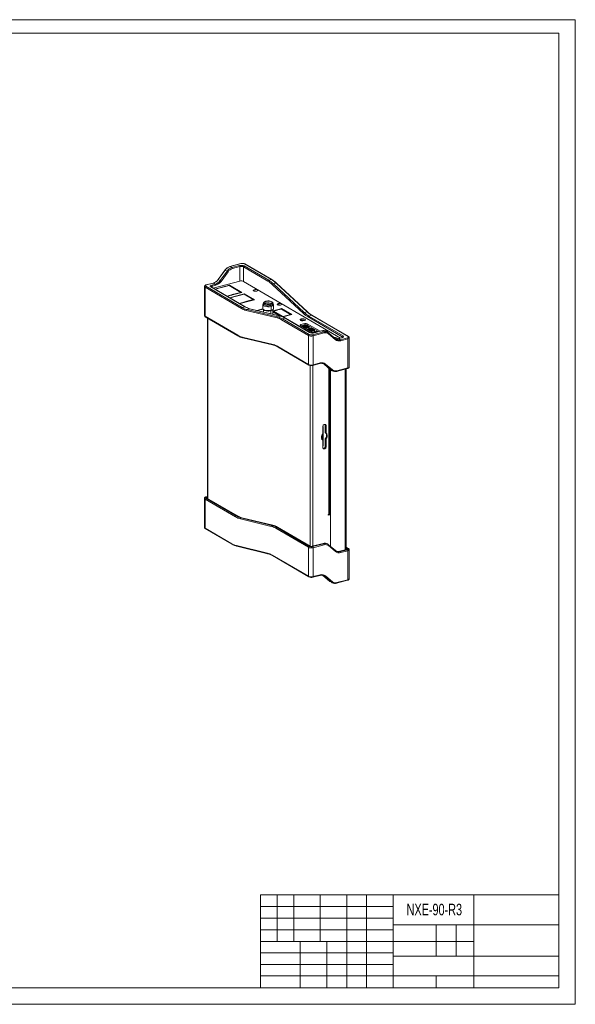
# Model space of a CAD drawing. Header units: millimetres. Extents: x 0 to 841, y 0 to 594.
# Tile 20 of 20: x 506 to 841, y 0 to 594. Entities that reach past the tile are written whole.
import ezdxf

# ---------------------------------------------------------------- set-up
doc = ezdxf.new("R2010")
doc.units = ezdxf.units.MM
for name, color, linetype, lineweight in [('BX三合', 7, 'Continuous', 18), ('BX三合一6', 7, 'Continuous', 18), ('BX三合一涓€閽Ｉ噾-', 7, 'Continuous', 18), ('BX三合一钣\ue5d9馘__', 7, 'Continuous', 18), ('COMPONENT4_ANT_7', 7, 'Continuous', 18), ('COMPOUND-38.STEP', 7, 'Continuous', 18), ('Default', 7, 'Continuous', 18), ('图框', 7, 'Continuous', 18)]:
    doc.layers.add(name, color=color, linetype=linetype, lineweight=lineweight)
doc.styles.add('SEACAD_Arial', font='txt', dxfattribs={"width": 0.7})

# ---------------------------------------------------------------- blocks, each defined once
blk = doc.blocks.new('SE5')
at = {"layer": 'BX三合', "color": 7, "linetype": 'Continuous'}
for p, q in [((623.32, 431.53), (632.2, 433.86)), ((632.2, 433.86), (639.72, 429.47)), ((632.2, 433.51), (632.2, 433.86)), ((632.06, 433.59), (623.59, 431.37)), ((630.56, 427.3), (633.41, 428.05)), ((633.69, 427.89), (630.83, 427.14)), ((639.02, 429.52), (632.06, 433.59)), ((632.28, 426.3), (641.16, 428.63)), ((641.03, 428.35), (632.56, 426.13)), ((633.41, 428.05), (633.69, 427.89)), ((633.41, 427.82), (633.41, 428.05)), ((633.83, 428.16), (639.02, 429.52)), ((633.83, 428.16), (634.11, 428)), ((639.72, 429.47), (634.11, 428)), ((639.02, 429.29), (639.02, 429.52)), ((646.59, 425.1), (641.03, 428.35)), ((641.16, 428.63), (647.29, 425.05)), ((641.16, 428.27), (641.16, 428.63)), ((647.19, 431.1), (647.19, 430.29)), ((638.13, 422.88), (640.99, 423.63)), ((641.27, 423.47), (638.41, 422.72)), ((640.99, 423.63), (641.27, 423.47)), ((640.99, 423.4), (640.99, 423.63)), ((641.4, 423.74), (646.59, 425.1)), ((641.4, 423.74), (641.68, 423.58)), ((647.29, 425.05), (641.68, 423.58)), ((646.59, 424.87), (646.59, 425.1)), ((661.6, 422.69), (661.6, 421.88)), ((648.75, 418.6), (652.39, 419.55)), ((652.52, 419.35), (649.22, 418.49)), ((658.34, 418.59), (658.7, 418.38)), ((664.13, 414.86), (658.34, 418.24)), ((660.78, 418.93), (658.7, 418.38)), ((658.7, 418.03), (658.7, 418.38)), ((658.98, 418.22), (661.06, 418.77)), ((658.98, 418.22), (664.55, 414.97)), ((658.98, 417.87), (658.98, 418.22)), ((660.78, 418.69), (660.78, 418.93)), ((660.78, 418.93), (661.06, 418.77)), ((663.69, 419.69), (661.2, 419.04)), ((661.47, 418.88), (661.2, 419.04)), ((661.47, 418.88), (663.55, 419.42)), ((663.55, 419.42), (669.12, 416.17)), ((669.81, 416.12), (663.69, 419.69)), ((663.69, 419.34), (663.69, 419.69)), ((669.81, 416.12), (664.46, 414.71)), ((669.12, 416.17), (664.55, 414.97)), ((669.12, 415.93), (669.12, 416.17)), ((619.04, 413.98), (619.04, 305.17)), ((619.24, 413.86), (619.24, 305.06)), ((664.55, 414.73), (664.55, 414.97)), ((677.81, 410.69), (675.32, 410.04)), ((675.32, 410.04), (675.32, 409.34)), ((675.44, 409.26), (677.81, 409.88)), ((675.55, 413.49), (675.55, 412.68)), ((677.81, 409.88), (677.81, 410.69)), ((686.93, 406.07), (679.2, 410.59)), ((679.2, 410.59), (679.2, 409.78)), ((675.04, 409.5), (682.71, 405.02)), ((679.2, 409.78), (685.98, 405.82)), ((680.85, 276.45), (680.85, 385.43)), ((682.49, 276.4), (682.49, 385.45)), ((692.24, 295.56), (692.24, 383.72)), ((692.72, 295.91), (692.72, 383.31)), ((688.5, 348.6), (688.5, 344.05)), ((689.75, 349.84), (689.33, 349.73)), ((690.09, 344.88), (690.09, 349.43)), ((690.58, 349.14), (690.09, 349.43)), ((690.58, 344.6), (690.09, 344.88)), ((690.58, 344.6), (690.58, 349.14)), ((687.88, 342.45), (687.88, 341.53)), ((688.5, 340.26), (688.5, 335.71)), ((690.09, 341.09), (690.58, 340.8)), ((690.09, 336.54), (690.09, 341.09)), ((690.58, 336.26), (690.58, 340.8)), ((690.71, 342.69), (690.71, 343.61)), ((690.71, 343.61), (691.2, 343.32)), ((690.71, 342.69), (691.2, 342.4)), ((691.2, 342.4), (691.2, 343.32)), ((688.84, 335.3), (689.26, 335.41)), ((688.84, 335.3), (689.33, 335.01)), ((689.75, 335.12), (689.26, 335.41)), ((689.33, 335.01), (689.75, 335.12)), ((690.09, 336.54), (690.58, 336.26)), ((692.24, 295.56), (691.87, 295.47)), ((691.87, 295.47), (691.87, 295.06)), ((691.87, 295.06), (693.13, 295.39)), ((692.64, 295.68), (692.4, 295.61)), ((692.64, 295.68), (693.13, 295.39)), ((693.13, 276.35), (693.13, 295.39))]:
    blk.add_line(p, q, dxfattribs=at)
for centre, major_axis, ratio, start_param, end_param in [((647.91, 430.68), (1.3, 0), 0.391422, 2.161363, 5.302956), ((647.91, 429.87), (1.3, 0), 0.391422, 2.161363, 2.221423), ((647.91, 430.68), (-1.3, 0), 0.391422, 2.161363, 5.302956), ((647.91, 429.87), (-1.3, 0), 0.391422, 4.061763, 5.302956), ((662.33, 422.27), (1.3, 0), 0.391422, 2.161363, 5.302956), ((662.33, 421.46), (1.3, 0), 0.391422, 2.161363, 2.221423), ((662.33, 422.27), (-1.3, 0), 0.391422, 2.161363, 5.302956), ((662.33, 421.46), (-1.3, 0), 0.391422, 4.061763, 5.302956), ((676.44, 412.97), (1.6, 0), 0.391422, 2.161363, 5.302956), ((675.88, 409.71), (1, 0), 0.391422, 2.161363, 3.73216), ((676.44, 412.16), (1.6, 0), 0.391422, 2.161363, 2.438592), ((676.44, 412.97), (-1.6, 0), 0.391422, 2.161363, 5.302956), ((676.44, 412.16), (-1.6, 0), 0.391422, 3.844593, 5.302956), ((678.37, 410.37), (-1, 0), 0.391422, 3.73216, 5.302956), ((678.37, 409.56), (1, 0), 0.391422, 0.590567, 2.161363), ((690.23, 405.97), (-1.3, 0), 0.391422, 2.387115, 5.302956), ((695.67, 401.74), (-1.6, 0), 0.391422, 2.711291, 4.968548), ((689.33, 348.81), (-0.504, -0.864), 0.764351, 3.793927, 5.364723), ((689.75, 348.92), (-0.504, -0.864), 0.764351, 2.223131, 3.793927), ((689.26, 349.21), (-0.504, -0.864), 0.764351, 2.223131, 2.761312), ((689.05, 343.17), (1.01, 1.73), 0.764351, 5.364723, 6.260388), ((689.54, 342.89), (1.01, 1.73), 0.764351, 5.364723, 6.260388), ((689.54, 342.89), (1.01, 1.73), 0.764351, 1.327466, 2.223131), ((689.54, 341.97), (-1.01, -1.73), 0.764351, 5.364723, 6.260388), ((689.05, 342.25), (-1.01, -1.73), 0.764351, 1.327466, 2.223131), ((689.54, 341.97), (-1.01, -1.73), 0.764351, 1.327466, 2.223131), ((689.33, 335.93), (0.504, 0.864), 0.764351, 2.223131, 3.793927), ((688.84, 336.22), (0.504, 0.864), 0.764351, 3.521873, 3.793927), ((689.26, 336.33), (-0.504, -0.864), 0.764351, 0.652334, 2.223131), ((689.75, 336.04), (0.504, 0.864), 0.764351, 3.793927, 5.364723), ((691.64, 295.91), (-1.08, 0), 0.391422, 2.161363, 3.141593)]:
    blk.add_ellipse(centre, major_axis=major_axis, ratio=ratio, start_param=start_param, end_param=end_param, dxfattribs=at)
at = {"layer": 'BX三合一6', "color": 7, "linetype": 'Continuous'}
for p, q in [((676.89, 409.26), (675.96, 409.01)), ((676.6, 409.43), (676.89, 409.26)), ((677.29, 408.79), (677.29, 408.45)), ((677.46, 408.25), (677.29, 408.45)), ((677.33, 409.09), (677.33, 408.99)), ((677.86, 407.91), (678.79, 408.15)), ((677.86, 407.88), (677.86, 407.91)), ((678.79, 408.15), (679.08, 407.98)), ((678.79, 408.15), (678.79, 408.13)), ((680.37, 408.7), (678.8, 409.62)), ((680.12, 407.37), (679.19, 407.13)), ((679.33, 408.93), (679.39, 409.11)), ((679.33, 408.84), (679.39, 408.63)), ((679.83, 407.54), (680.12, 407.37)), ((680.37, 407.69), (680.37, 408.7)), ((680.52, 406.91), (680.52, 406.57)), ((680.69, 406.37), (680.52, 406.57)), ((680.56, 407.2), (680.56, 407.11)), ((681.09, 406.02), (682.02, 406.27)), ((681.09, 406), (681.09, 406.02)), ((682.02, 406.27), (682.31, 406.1)), ((682.02, 406.27), (682.02, 406.24)), ((683.6, 406.82), (682.03, 407.74)), ((683.35, 405.49), (682.42, 405.24)), ((682.56, 407.05), (682.62, 407.23)), ((682.56, 406.95), (682.62, 406.74)), ((683.06, 405.66), (683.35, 405.49)), ((683.6, 405.8), (683.6, 406.82)), ((683.79, 405.32), (683.79, 405.24)), ((685.52, 405.7), (685.26, 405.85))]:
    blk.add_line(p, q, dxfattribs=at)
for centre, major_axis, start_param, end_param in [((678.13, 408.78), (-2.25, 0), 6.016029, 6.06169), ((678.13, 408.78), (1.51, 0), 0.590567, 3.73216), ((678.13, 408.78), (-2.25, 0), 5.302956, 5.459146), ((678.13, 408.62), (1.44, 0), 2.161363, 3.141593), ((678.13, 408.52), (1.44, 0), 2.161363, 3.027369), ((678.13, 408.3), (1.51, 0), 2.161363, 2.722379), ((678.13, 408.78), (2.25, 0), 1.270241, 2.161363), ((678.13, 408.78), (-1.51, 0), 0.590567, 3.73216), ((678.13, 407.96), (1.51, 0), 2.161363, 2.37618), ((678.13, 408.3), (1.51, 0), 0.590567, 2.161363), ((678.13, 407.96), (-1.51, 0), 3.907006, 5.302956), ((678.13, 408.62), (1.44, 0), 0.590567, 2.161363), ((678.13, 408.52), (1.45, 0), 0.590567, 2.161363), ((678.13, 407.86), (-1.21, 0), 4.121214, 5.302956), ((678.13, 408.78), (-2.25, 0), 1.402629, 1.448291), ((678.13, 408.78), (2.25, 0), 5.146766, 6.194079), ((681.36, 406.9), (-2.25, 0), 6.016029, 6.06169), ((678.13, 408.62), (-1.44, 0), 3.141593, 3.73216), ((678.13, 408.52), (-1.45, 0), 3.255816, 3.73216), ((678.13, 408.3), (-1.51, 0), 3.560806, 3.73216), ((681.36, 406.9), (1.51, 0), 0.590567, 3.73216), ((681.36, 406.9), (-2.25, 0), 5.302956, 5.459146), ((681.36, 406.73), (1.44, 0), 2.161363, 3.141593), ((681.36, 406.64), (1.45, 0), 2.161363, 3.027369), ((681.36, 406.42), (1.51, 0), 2.161363, 2.722379), ((681.36, 406.9), (2.25, 0), 1.270241, 2.161363), ((681.36, 406.9), (-1.51, 0), 0.590567, 3.73216), ((681.36, 406.08), (1.51, 0), 2.161363, 2.37618), ((681.36, 406.42), (1.51, 0), 0.590567, 2.161363), ((681.36, 406.08), (-1.51, 0), 3.907006, 5.302956), ((681.36, 406.73), (1.44, 0), 0.590567, 2.161363), ((681.36, 406.64), (1.45, 0), 0.590567, 2.161363), ((681.36, 405.98), (-1.21, 0), 4.121214, 5.302956), ((681.36, 406.9), (-2.25, 0), 1.402629, 1.448291), ((681.36, 406.9), (2.25, 0), 5.146766, 6.194079), ((684.59, 405.01), (-2.25, 0), 6.016029, 6.06169), ((681.36, 406.73), (-1.44, 0), 3.141593, 3.73216), ((681.36, 406.64), (-1.44, 0), 3.255816, 3.73216), ((681.36, 406.42), (-1.51, 0), 3.560806, 3.73216), ((684.59, 405.01), (-2.25, 0), 5.302956, 5.459146), ((684.59, 405.01), (1.51, 0), 1.26585, 3.033886), ((684.59, 404.85), (1.44, 0), 2.161363, 2.627324), ((684.59, 405.01), (2.25, 0), 1.270241, 2.161363), ((684.59, 404.85), (1.44, 0), 1.695403, 2.161363)]:
    blk.add_ellipse(centre, major_axis=major_axis, ratio=0.391422, start_param=start_param, end_param=end_param, dxfattribs=at)
at = {"layer": 'BX三合一涓€閽Ｉ噾-', "color": 7, "linetype": 'Continuous'}
for p, q in [((639.14, 446.87), (632.48, 445.13)), ((639.27, 446.85), (632.61, 445.1)), ((633.72, 444.45), (638.31, 445.65)), ((657.57, 437.22), (641.35, 446.69)), ((657.82, 437.19), (641.6, 446.66)), ((629.56, 443.03), (625.35, 437.26)), ((629.67, 442.98), (625.46, 437.21)), ((626.57, 436.56), (630.78, 442.33)), ((631.36, 441.92), (627.14, 436.15)), ((630.78, 442.33), (629.67, 442.98)), ((632.61, 445.1), (633.72, 444.45)), ((638.58, 445.03), (634, 443.83)), ((638.58, 436.29), (638.58, 445.03)), ((655.49, 436.21), (640.66, 444.87)), ((640.66, 444.87), (640.66, 436.13)), ((641.08, 445.44), (655.91, 436.78)), ((622.39, 435.12), (618.18, 434.01)), ((622.52, 435.09), (618.3, 433.99)), ((621.49, 433.88), (623.64, 434.44)), ((623.91, 433.82), (621.77, 433.26)), ((638.58, 436.29), (622.43, 432.05)), ((623.64, 434.44), (622.52, 435.09)), ((625.46, 437.21), (626.57, 436.56)), ((699.23, 401.93), (640.66, 436.13)), ((655.91, 436.78), (657.57, 437.22)), ((676.9, 416.84), (658.27, 434.12)), ((660.4, 435.08), (658.74, 434.65)), ((658.74, 434.65), (677.38, 417.37)), ((679.04, 417.8), (660.4, 435.08)), ((679.32, 417.75), (660.69, 435.03)), ((617.14, 433.04), (617.14, 415.55)), ((639.43, 419.78), (617.48, 432.6)), ((617.48, 432.6), (617.48, 415.12)), ((617.89, 433.17), (639.85, 420.35)), ((641.51, 420.79), (620.95, 432.79)), ((641.76, 420.76), (621.2, 432.77)), ((621.77, 433.26), (621.77, 432.43)), ((639.85, 420.35), (641.51, 420.79)), ((660.96, 414.11), (642.32, 418.59)), ((644.34, 419.62), (642.68, 419.18)), ((642.68, 419.18), (661.32, 414.7)), ((662.98, 415.13), (644.34, 419.62)), ((663.15, 415.14), (644.52, 419.62)), ((677.38, 417.37), (679.04, 417.8)), ((617.48, 415.12), (637.21, 403.6)), ((617.64, 414.8), (637.37, 403.28)), ((661.32, 414.7), (662.98, 415.13)), ((679.95, 403.49), (663.73, 412.96)), ((665.81, 413.96), (664.15, 413.53)), ((664.15, 413.53), (680.37, 404.05)), ((680.64, 405.3), (665.81, 413.96)), ((680.89, 405.27), (666.06, 413.93)), ((700.36, 402.66), (679.79, 414.66)), ((681.87, 415.67), (680.21, 415.23)), ((680.21, 415.23), (700.77, 403.22)), ((703.83, 402.85), (681.87, 415.67)), ((704.08, 402.82), (682.12, 415.64)), ((682.45, 403.89), (689.11, 405.64)), ((689.39, 405.02), (682.73, 403.27)), ((687.87, 406.32), (683.29, 405.11)), ((688, 406.29), (683.41, 405.09)), ((689.11, 405.64), (688, 406.29)), ((691.63, 405.36), (690.52, 406.01)), ((696.24, 400.94), (692.03, 404.5)), ((696.29, 401.48), (692.08, 405.04)), ((639.98, 402.45), (658.62, 397.97)), ((640.28, 402.07), (658.92, 397.59)), ((679.95, 386), (679.95, 403.49)), ((682.73, 403.27), (682.73, 385.79)), ((700.1, 402.16), (697.96, 401.6)), ((700.22, 402.14), (698.08, 401.58)), ((698.08, 401.58), (699.2, 400.93)), ((699.2, 400.93), (703.42, 402.03)), ((703.69, 401.41), (699.47, 400.3)), ((700.36, 402.25), (700.36, 402.66)), ((703.69, 383.93), (703.69, 401.41)), ((704.58, 384.58), (704.58, 402.06)), ((661.51, 396.77), (679.95, 386)), ((661.67, 396.45), (680.12, 385.68)), ((682.58, 385.47), (686.8, 386.57)), ((682.73, 385.79), (686.95, 386.89)), ((689.3, 386.2), (693.51, 382.64)), ((689.61, 386.02), (689.33, 386.18)), ((689.33, 386.18), (693.54, 382.62)), ((690.18, 386.26), (694.39, 382.7)), ((693.82, 382.46), (689.61, 386.02)), ((693.54, 382.62), (693.82, 382.46)), ((693.95, 382.33), (694.23, 382.16)), ((696.88, 381.86), (703.54, 383.61)), ((697.03, 382.18), (703.69, 383.93)), ((617.14, 305.24), (617.14, 287.76)), ((635.92, 294.03), (617.48, 304.8)), ((617.48, 304.8), (617.48, 287.32)), ((617.89, 305.37), (636.34, 294.6)), ((619.04, 306.44), (618.18, 306.21)), ((619.04, 306.38), (618.3, 306.19)), ((636.76, 294.71), (618.42, 305.42)), ((637.01, 294.68), (618.67, 305.39)), ((618.75, 306.07), (619.04, 306.15)), ((619.04, 305.45), (619.03, 305.45)), ((619.03, 305.45), (619.03, 305.18)), ((636.34, 294.6), (636.76, 294.71)), ((657.45, 288.35), (638.81, 292.84)), ((639.59, 293.54), (639.17, 293.43)), ((639.17, 293.43), (657.81, 288.95)), ((658.22, 289.06), (639.59, 293.54)), ((658.4, 289.06), (639.76, 293.54)), ((617.48, 287.32), (633.7, 277.85)), ((617.64, 287), (633.86, 277.53)), ((657.81, 288.95), (658.22, 289.06)), ((679.95, 275.69), (660.22, 287.21)), ((661.06, 287.88), (660.64, 287.77)), ((660.64, 287.77), (680.37, 276.26)), ((680.67, 276.43), (661.06, 287.88)), ((680.92, 276.4), (661.31, 287.86)), ((636.47, 276.7), (655.11, 272.22)), ((636.77, 276.32), (655.41, 271.84)), ((679.95, 258.2), (679.95, 275.69)), ((688.71, 278.03), (682.21, 276.32)), ((688.83, 278.01), (682.34, 276.3)), ((682.45, 276.09), (689.11, 277.84)), ((689.39, 277.22), (682.73, 275.47)), ((682.73, 275.47), (682.73, 257.99)), ((689.11, 277.84), (688.83, 278.01)), ((691.63, 277.56), (691.35, 277.72)), ((696.24, 273.14), (692.03, 276.7)), ((696.29, 273.68), (692.08, 277.25)), ((702.84, 274.38), (698.79, 273.31)), ((702.97, 274.35), (698.92, 273.29)), ((698.92, 273.29), (699.2, 273.13)), ((699.2, 273.13), (703.42, 274.23)), ((703.69, 273.61), (699.47, 272.5)), ((704.08, 275.02), (702.6, 275.88)), ((703.83, 275.05), (702.6, 275.76)), ((702.6, 275.41), (703.3, 275.01)), ((702.88, 274.44), (702.6, 274.6)), ((702.88, 274.39), (702.88, 274.44)), ((703.69, 256.13), (703.69, 273.61)), ((704.58, 256.78), (704.58, 274.26)), ((658, 271.02), (679.95, 258.2)), ((658.16, 270.7), (680.12, 257.88)), ((682.58, 257.67), (686.8, 258.77)), ((682.73, 257.99), (686.95, 259.1)), ((688.62, 258.76), (692.67, 255.33)), ((688.63, 258.76), (692.7, 255.31)), ((689.61, 258.22), (688.8, 258.69)), ((693.82, 254.66), (689.61, 258.22)), ((690.18, 258.46), (694.39, 254.9)), ((696.88, 254.06), (703.54, 255.81)), ((697.03, 254.38), (703.69, 256.13)), ((692.7, 255.31), (693.82, 254.66)), ((693.12, 255.02), (694.23, 254.37))]:
    blk.add_line(p, q, dxfattribs=at)
for centre, radius, start, end in [((640.08, 443.36), 3.64, 65.22735, 104.89496), ((634, 439.92), 5.42, 106.29987, 145.02307), ((620.81, 440.41), 5.52, 286.66146, 325.22134), ((649.45, 423.1), 16.39, 46.72642, 59.28547), ((647.03, 429.59), 10.28, 239.14755, 255.81576), ((690.39, 429.52), 16.15, 226.74498, 239.21162), ((660.53, 404.68), 10.78, 59.14023, 75.93507), ((682.33, 408.79), 3.8, 247.68942, 284.55057), ((688.82, 403.07), 3.39, 59.90475, 106.32336), ((690.57, 403.33), 2.28, 48.75767, 63.53966), ((642.9, 412.53), 10.78, 239.14023, 255.93507), ((697.08, 404.53), 3.06, 252.06827, 286.72997), ((697.45, 402.79), 1.75, 228.43513, 243.19773), ((656.4, 387.62), 10.28, 59.14755, 75.81576), ((687.68, 383.66), 3.04, 59.87779, 106.84106), ((688.01, 384.73), 1.96, 48.85422, 60.16081), ((681.64, 388.98), 3.64, 245.22735, 284.89496), ((694.9, 384.21), 2.09, 228.43842, 243.14158), ((695.93, 385.12), 3.4, 240.8785, 286.24475), ((642.28, 303.51), 10.28, 239.14755, 255.81576), ((655.78, 278.6), 10.78, 59.14023, 75.93507), ((639.39, 286.78), 10.78, 239.14023, 255.93507), ((681.69, 278.37), 2.11, 248.81006, 284.35775), ((689.66, 274.78), 3.39, 59.90475, 106.32336), ((690.57, 275.53), 2.28, 48.75767, 63.53966), ((697.45, 274.99), 1.75, 228.43513, 243.19773), ((697.91, 276.24), 3.06, 244.85185, 286.72997), ((652.89, 261.87), 10.28, 59.14755, 75.81576), ((681.64, 261.18), 3.64, 245.22735, 284.89496), ((687.68, 255.86), 3.04, 59.87779, 106.84106), ((694.06, 256.9), 2.09, 228.43842, 243.14158), ((695.93, 257.32), 3.4, 240.8785, 286.24475)]:
    blk.add_arc(centre, radius, start, end, dxfattribs=at)
for centre, major_axis, ratio, start_param, end_param in [((639.42, 445), (-2, 0), 0.391422, 3.73216, 5.302956), ((638.31, 445.19), (-0.127, 0.484), 0.512403, 4.23911, 5.809907), ((639.27, 446.39), (0.127, -0.484), 0.512403, 2.668314, 3.141593), ((640.1, 446.36), (1.5, 0), 0.391422, 0.590567, 2.161363), ((641.35, 446.23), (-0.252, -0.432), 0.764351, 3.141593, 3.793927), ((629.96, 442.74), (0.404, -0.295), 0.085547, 2.445203, 3.141593), ((632.61, 440.5), (2.52, 4.32), 0.764351, 0.652334, 1.437732), ((633.72, 439.85), (2.52, 4.32), 0.764351, 0.652334, 1.437732), ((631.08, 442.08), (-0.404, 0.295), 0.085547, 4.015999, 5.586795), ((634, 439.69), (2.27, 3.89), 0.764351, 0.652334, 1.437732), ((632.61, 444.64), (0.127, -0.484), 0.512403, 2.668314, 3.141125), ((633.72, 443.99), (-0.127, 0.484), 0.512403, 4.23911, 5.809907), ((639.42, 444.54), (1.5, 0), 0.391422, 0.590567, 2.161363), ((641.08, 444.98), (0.252, 0.432), 0.764351, 0.652334, 2.223131), ((619.14, 433.5), (1.5, 0), 0.391422, 2.161363, 3.73216), ((618.3, 433.53), (0.127, -0.484), 0.512403, 2.668314, 3.141112), ((622.61, 433.23), (2, 0), 0.391422, 2.161363, 3.73216), ((621.49, 433.42), (-0.127, 0.484), 0.512403, 4.23911, 5.809907), ((622.52, 434.63), (0.127, -0.484), 0.512403, 2.668314, 3.141593), ((622.52, 439.69), (-2.52, -4.32), 0.764351, 0.652334, 1.437732), ((623.64, 439.04), (-2.52, -4.32), 0.764351, 0.652334, 1.437732), ((623.64, 433.98), (-0.127, 0.484), 0.512403, 4.23911, 5.809907), ((623.91, 438.88), (-2.77, -4.75), 0.764351, 0.652334, 1.437732), ((625.75, 436.96), (0.404, -0.295), 0.085547, 2.445203, 3.141593), ((626.87, 436.31), (-0.404, 0.295), 0.085547, 4.015999, 5.586795), ((639.42, 435.8), (1.5, 0), 0.391422, 0.590567, 2.161363), ((655.91, 436.32), (0.252, 0.432), 0.764351, 0.652334, 2.223131), ((655.49, 413.67), (-6.22, 23.7), 0.512403, 5.60503, 5.809907), ((655.91, 413.78), (-6.35, 24.18), 0.512403, 5.60503, 5.809907), ((657.57, 436.76), (-0.252, -0.432), 0.764351, 3.141255, 3.793927), ((657.57, 414.21), (-6.35, 24.18), 0.512403, 5.60503, 5.809907), ((658.68, 434.23), (-0.34, -0.367), 0.668732, 3.952041, 5.522837), ((660.35, 434.67), (-0.34, -0.367), 0.668732, 3.141593, 3.952041), ((619.14, 433.04), (2, 0), 0.391422, 3.136057, 3.73216), ((617.89, 432.71), (-0.252, -0.432), 0.764351, 3.793927, 5.364723), ((620.95, 432.33), (-0.252, -0.432), 0.764351, 3.141593, 3.793927), ((622.61, 432.77), (1.5, 0), 0.391422, 2.161363, 3.141235), ((639.85, 419.89), (-0.252, -0.432), 0.764351, 3.793927, 5.364723), ((639.43, 443.25), (6.47, -24.66), 0.512403, 5.809907, 6.014784), ((639.85, 443.36), (6.35, -24.18), 0.512403, 5.809907, 6.014784), ((641.51, 420.33), (-0.252, -0.432), 0.764351, 3.143307, 3.793927), ((641.51, 443.79), (6.35, -24.18), 0.512403, 5.809907, 6.014784), ((642.74, 418.7), (-0.117, -0.486), 0.827998, 3.559811, 5.130608), ((644.4, 419.13), (-0.117, -0.486), 0.827998, 3.141593, 3.559811), ((677.32, 416.95), (-0.34, -0.367), 0.668732, 3.952041, 5.522837), ((679.79, 438.13), (6.47, -24.66), 0.512403, 5.60503, 5.809907), ((680.21, 438.24), (6.35, -24.18), 0.512403, 5.60503, 5.809907), ((678.98, 417.39), (-0.34, -0.367), 0.668732, 3.143867, 3.952041), ((681.87, 438.67), (6.35, -24.18), 0.512403, 5.60503, 5.809907), ((619.14, 415.55), (2, 0), 0.391422, 3.141593, 3.73216), ((617.89, 415.23), (0.252, 0.432), 0.764351, 2.223131, 3.141593), ((661.37, 414.21), (-0.117, -0.486), 0.827998, 3.559811, 5.130608), ((663.73, 390.41), (-6.22, 23.7), 0.512403, 5.809907, 6.014784), ((664.15, 390.52), (-6.35, 24.18), 0.512403, 5.809907, 6.014784), ((663.03, 414.65), (-0.117, -0.486), 0.827998, 3.141795, 3.559811), ((665.81, 390.96), (-6.35, 24.18), 0.512403, 5.809907, 6.014784), ((664.15, 413.07), (-0.252, -0.432), 0.764351, 3.793927, 5.364723), ((665.81, 413.5), (-0.252, -0.432), 0.764351, 3.141593, 3.793927), ((680.21, 414.77), (-0.252, -0.432), 0.764351, 3.793927, 5.364723), ((681.87, 415.21), (-0.252, -0.432), 0.764351, 3.141593, 3.793927), ((680.37, 403.59), (-0.252, -0.432), 0.764351, 3.793927, 5.364723), ((681.61, 404.38), (-1.5, 0), 0.391422, 0.590567, 2.161363), ((680.64, 404.84), (-0.252, -0.432), 0.764351, 3.150974, 3.793927), ((682.3, 405.74), (2, 0), 0.391422, 3.73216, 5.302956), ((683.41, 404.63), (0.127, -0.484), 0.512403, 2.668314, 3.139917), ((688, 405.83), (0.127, -0.484), 0.512403, 2.668314, 3.141593), ((688, 401.69), (-2.52, -4.32), 0.764351, 3.141593, 3.793927), ((689.11, 401.04), (-2.52, -4.32), 0.764351, 3.152271, 3.793927), ((689.11, 405.18), (-0.127, 0.484), 0.512403, 4.23911, 5.809907), ((689.39, 400.88), (-2.27, -3.89), 0.764351, 3.008529, 3.793927), ((689.11, 401.04), (-2.52, -4.32), 0.764351, 3.141593, 3.152271), ((691.75, 404.66), (-0.323, -0.382), 0.639101, 1.682253, 3.141593), ((691.75, 404.66), (-0.323, -0.382), 0.639101, 3.141593, 3.25305), ((637.21, 426.14), (6.22, -23.7), 0.512403, 5.809907, 6.014784), ((637.62, 403.71), (0.252, 0.432), 0.764351, 2.223131, 3.141132), ((640.4, 402.56), (0.117, 0.486), 0.827998, 1.989015, 3.141593), ((681.61, 403.92), (2, 0), 0.391422, 3.73216, 5.302956), ((682.45, 403.43), (-0.127, 0.484), 0.512403, 4.23911, 5.809907), ((698.08, 406.18), (2.52, 4.32), 0.764351, 3.310986, 3.793927), ((695.97, 401.1), (-0.323, -0.382), 0.639101, 1.682253, 3.141593), ((699.47, 405.36), (2.77, 4.75), 0.764351, 3.008529, 3.793927), ((699.2, 405.53), (2.52, 4.32), 0.764351, 3.135044, 3.793927), ((698.08, 401.12), (0.127, -0.484), 0.512403, 2.668314, 3.137022), ((699.2, 400.47), (-0.127, 0.484), 0.512403, 4.23911, 5.809907), ((700.22, 401.68), (0.127, -0.484), 0.512403, 2.668314, 3.141593), ((699.11, 402.79), (-2, 0), 0.391422, 2.161363, 3.73216), ((700.77, 402.76), (-0.252, -0.432), 0.764351, 3.793927, 5.364723), ((699.11, 402.33), (-1.5, 0), 0.391422, 3.141235, 3.73216), ((702.58, 402.52), (-1.5, 0), 0.391422, 2.161363, 3.73216), ((703.42, 401.57), (-0.127, 0.484), 0.512403, 4.23911, 5.809907), ((702.58, 402.06), (-2, 0), 0.391422, 2.161363, 3.136057), ((703.83, 402.39), (-0.252, -0.432), 0.764351, 3.141045, 3.793927), ((661.51, 373.31), (-6.47, 24.66), 0.512403, 5.809907, 6.014784), ((659.03, 398.08), (0.117, 0.486), 0.827998, 1.989015, 3.141009), ((661.92, 396.88), (0.252, 0.432), 0.764351, 2.223131, 3.141593), ((686.67, 387.06), (-0.127, 0.484), 0.512403, 3.141593, 4.23911), ((686.95, 381.83), (-2.77, -4.75), 0.764351, 3.008529, 3.793927), ((686.39, 382.16), (-2.52, -4.32), 0.764351, 3.008529, 3.141593), ((686.67, 382), (-2.52, -4.32), 0.764351, 3.008529, 3.135044), ((689.62, 386.58), (0.323, 0.382), 0.639101, 3.141593, 3.25305), ((689.9, 386.42), (0.323, 0.382), 0.639101, 3.25305, 4.823846), ((681.61, 386.44), (-2, 0), 0.391422, 0.590567, 2.161363), ((680.37, 386.11), (0.252, 0.432), 0.764351, 2.223131, 3.141227), ((682.45, 385.95), (-0.127, 0.484), 0.512403, 3.141076, 4.23911), ((693.83, 383.02), (0.323, 0.382), 0.639101, 3.141593, 3.25305), ((696.48, 386.64), (2.52, 4.32), 0.764351, 3.008529, 3.141593), ((694.11, 382.86), (0.323, 0.382), 0.639101, 3.25305, 4.823846), ((696.75, 386.48), (2.52, 4.32), 0.764351, 3.008529, 3.141593), ((696.75, 386.48), (2.52, 4.32), 0.764351, 3.141593, 3.152271), ((697.03, 386.32), (2.27, 3.89), 0.764351, 3.008529, 3.793927), ((696.75, 382.34), (-0.127, 0.484), 0.512403, 3.141075, 4.23911), ((703.42, 384.09), (-0.127, 0.484), 0.512403, 3.141593, 4.23911), ((702.58, 384.58), (-2, 0), 0.391422, 2.161363, 3.141593), ((619.14, 305.24), (2, 0), 0.391422, 3.136057, 3.73216), ((617.89, 304.91), (-0.252, -0.432), 0.764351, 3.793927, 5.364723), ((619.14, 305.7), (1.5, 0), 0.391422, 2.161363, 3.73216), ((618.3, 305.73), (0.127, -0.484), 0.512403, 2.668314, 3.141112), ((619.42, 305.68), (1.2, 0), 0.391422, 2.161363, 3.73216), ((618.42, 304.96), (-0.252, -0.432), 0.764351, 3.141593, 3.793927), ((618.75, 305.61), (-0.127, 0.484), 0.512403, 4.23911, 5.809907), ((619.42, 305.22), (0.7, 0), 0.391422, 2.161363, 2.728977), ((636.34, 294.14), (-0.252, -0.432), 0.764351, 3.793927, 5.364723), ((635.92, 317.5), (6.47, -24.66), 0.512403, 5.809907, 6.014784), ((636.34, 317.61), (6.35, -24.18), 0.512403, 5.809907, 6.014784), ((636.76, 294.25), (-0.252, -0.432), 0.764351, 3.143307, 3.793927), ((636.76, 317.72), (6.35, -24.18), 0.512403, 5.809907, 6.014784), ((639.23, 292.95), (-0.117, -0.486), 0.827998, 3.559811, 5.130608), ((639.64, 293.05), (-0.117, -0.486), 0.827998, 3.141593, 3.559811), ((619.14, 287.76), (2, 0), 0.391422, 3.141593, 3.73216), ((617.89, 287.43), (0.252, 0.432), 0.764351, 2.223131, 3.141593), ((657.86, 288.46), (-0.117, -0.486), 0.827998, 3.559811, 5.130608), ((660.22, 264.66), (-6.22, 23.7), 0.512403, 5.809907, 6.014784), ((660.64, 264.77), (-6.35, 24.18), 0.512403, 5.809907, 6.014784), ((658.28, 288.57), (-0.117, -0.486), 0.827998, 3.141795, 3.559811), ((661.06, 264.88), (-6.35, 24.18), 0.512403, 5.809907, 6.014784), ((660.64, 287.31), (-0.252, -0.432), 0.764351, 3.793927, 5.364723), ((661.06, 287.42), (-0.252, -0.432), 0.764351, 3.141593, 3.793927), ((633.7, 300.39), (6.22, -23.7), 0.512403, 5.809907, 6.014784), ((634.11, 277.96), (0.252, 0.432), 0.764351, 2.223131, 3.141132), ((636.89, 276.81), (0.117, 0.486), 0.827998, 1.989015, 3.141593), ((680.37, 275.8), (-0.252, -0.432), 0.764351, 3.793927, 5.364723), ((681.61, 276.12), (2, 0), 0.391422, 3.73216, 5.302956), ((681.61, 276.58), (-1.5, 0), 0.391422, 0.590567, 2.161363), ((680.67, 275.97), (-0.252, -0.432), 0.764351, 3.155855, 3.793927), ((681.67, 276.69), (1.2, 0), 0.391422, 3.73216, 5.302956), ((682.34, 275.84), (0.127, -0.484), 0.512403, 2.668314, 3.137882), ((682.45, 275.63), (-0.127, 0.484), 0.512403, 4.23911, 5.809907), ((688.83, 277.55), (0.127, -0.484), 0.512403, 2.668314, 3.141593), ((688.83, 273.4), (-2.52, -4.32), 0.764351, 3.141593, 3.793927), ((689.11, 273.24), (-2.52, -4.32), 0.764351, 3.152271, 3.793927), ((689.11, 277.38), (-0.127, 0.484), 0.512403, 4.23911, 5.809907), ((689.39, 273.08), (-2.27, -3.89), 0.764351, 3.008529, 3.793927), ((689.11, 273.24), (-2.52, -4.32), 0.764351, 3.141593, 3.152271), ((691.75, 276.86), (-0.323, -0.382), 0.639101, 1.682253, 3.141593), ((691.75, 276.86), (-0.323, -0.382), 0.639101, 3.141593, 3.25305), ((695.97, 273.3), (-0.323, -0.382), 0.639101, 1.682253, 3.141593), ((698.92, 277.89), (2.52, 4.32), 0.764351, 3.141593, 3.793927), ((699.2, 277.73), (2.52, 4.32), 0.764351, 3.135044, 3.793927), ((698.92, 272.83), (0.127, -0.484), 0.512403, 2.668314, 3.137022), ((702.97, 273.89), (0.127, -0.484), 0.512403, 2.668314, 3.141593), ((703.3, 274.54), (-0.252, -0.432), 0.764351, 3.793927, 5.364723), ((702.3, 274.74), (-1.2, 0), 0.391422, 2.161363, 3.73216), ((702.58, 274.72), (-1.5, 0), 0.391422, 2.161363, 3.73216), ((703.42, 273.77), (-0.127, 0.484), 0.512403, 4.23911, 5.809907), ((702.58, 274.26), (-2, 0), 0.391422, 2.161363, 3.136057), ((703.83, 274.59), (-0.252, -0.432), 0.764351, 3.141045, 3.793927), ((658, 247.56), (-6.47, 24.66), 0.512403, 5.809907, 6.014784), ((655.52, 272.33), (0.117, 0.486), 0.827998, 1.989015, 3.141009), ((658.41, 271.13), (0.252, 0.432), 0.764351, 2.223131, 3.141593), ((699.47, 277.57), (2.77, 4.75), 0.764351, 3.008529, 3.793927), ((699.2, 272.67), (-0.127, 0.484), 0.512403, 4.23911, 5.809907), ((681.61, 258.64), (-2, 0), 0.391422, 0.590567, 2.161363), ((680.37, 258.31), (0.252, 0.432), 0.764351, 2.223131, 3.141227), ((682.45, 258.15), (-0.127, 0.484), 0.512403, 3.141076, 4.23911), ((686.67, 259.26), (-0.127, 0.484), 0.512403, 3.141593, 4.23911), ((686.95, 254.03), (-2.77, -4.75), 0.764351, 3.008529, 3.793927), ((686.67, 254.2), (-2.52, -4.32), 0.764351, 3.008529, 3.135044), ((689.9, 258.62), (0.323, 0.382), 0.639101, 3.25305, 4.823846), ((703.42, 256.29), (-0.127, 0.484), 0.512403, 3.141593, 4.23911), ((702.58, 256.78), (-2, 0), 0.391422, 2.161363, 3.141593), ((693, 255.71), (0.323, 0.382), 0.639101, 3.141593, 3.25305), ((695.64, 259.33), (2.52, 4.32), 0.764351, 3.008529, 3.141593), ((694.11, 255.06), (0.323, 0.382), 0.639101, 3.25305, 4.823846), ((696.75, 258.68), (2.52, 4.32), 0.764351, 3.008529, 3.141593), ((696.75, 258.68), (2.52, 4.32), 0.764351, 3.141593, 3.152271), ((697.03, 258.52), (2.27, 3.89), 0.764351, 3.008529, 3.793927), ((696.75, 254.54), (-0.127, 0.484), 0.512403, 3.141075, 4.23911)]:
    blk.add_ellipse(centre, major_axis=major_axis, ratio=ratio, start_param=start_param, end_param=end_param, dxfattribs=at)
for points, knots in [([(618.18, 434.01), (618.11, 433.99), (617.94, 433.94), (617.67, 433.83), (617.43, 433.66), (617.26, 433.47), (617.16, 433.26), (617.15, 433.12), (617.14, 433.05)], [0, 0, 0, 0, 0.172805, 0.516836, 0.825744, 1.086025, 1.326678, 1.520884, 1.520884, 1.520884, 1.520884]), ([(621.2, 432.77), (621.17, 432.78), (621.12, 432.82), (621.09, 432.85), (621.09, 432.85), (621.09, 432.85)], [0, 0, 0, 0, 0.0459958, 0.1236038, 0.1386397, 0.1386397, 0.1386397, 0.1386397]), ([(617.14, 415.57), (617.14, 415.55), (617.13, 415.46), (617.18, 415.28), (617.3, 415.08), (617.46, 414.91), (617.57, 414.84), (617.64, 414.8)], [0, 0, 0, 0, 0.0426759, 0.2825101, 0.5117075, 0.7521317, 0.9667675, 0.9667675, 0.9667675, 0.9667675]), ([(700.63, 402.41), (700.63, 402.41), (700.62, 402.4), (700.55, 402.34), (700.4, 402.26), (700.23, 402.2), (700.13, 402.17), (700.1, 402.16)], [0, 0, 0, 0, 0.1010404, 0.2432589, 0.3901794, 0.5469402, 0.5931797, 0.5931797, 0.5931797, 0.5931797]), ([(704.57, 402.05), (704.58, 402.07), (704.59, 402.16), (704.54, 402.34), (704.42, 402.54), (704.26, 402.7), (704.14, 402.78), (704.08, 402.82)], [0, 0, 0, 0, 0.040061, 0.2798825, 0.5090676, 0.749479, 0.9641034, 0.9641034, 0.9641034, 0.9641034]), ([(703.54, 383.61), (703.61, 383.62), (703.78, 383.67), (704.05, 383.79), (704.29, 383.95), (704.46, 384.15), (704.56, 384.36), (704.57, 384.49), (704.57, 384.56)], [0, 0, 0, 0, 0.172805, 0.516835, 0.825742, 1.086022, 1.326675, 1.518201, 1.518201, 1.518201, 1.518201]), ([(618.18, 306.21), (618.11, 306.19), (617.94, 306.14), (617.67, 306.03), (617.43, 305.86), (617.26, 305.67), (617.16, 305.46), (617.15, 305.32), (617.14, 305.25)], [0, 0, 0, 0, 0.172805, 0.516836, 0.825744, 1.086025, 1.326678, 1.520884, 1.520884, 1.520884, 1.520884]), ([(618.67, 305.39), (618.66, 305.4), (618.65, 305.4), (618.65, 305.4), (618.65, 305.4)], [0, 0, 0, 0, 0.02178199, 0.02607094, 0.02607094, 0.02607094, 0.02607094]), ([(617.14, 287.77), (617.14, 287.75), (617.13, 287.66), (617.18, 287.48), (617.3, 287.28), (617.46, 287.11), (617.57, 287.04), (617.64, 287)], [0, 0, 0, 0, 0.0426759, 0.2825101, 0.5117075, 0.7521317, 0.9667675, 0.9667675, 0.9667675, 0.9667675]), ([(703.07, 274.47), (703.07, 274.47), (703.07, 274.47), (703.04, 274.45), (702.95, 274.41), (702.88, 274.39), (702.84, 274.38)], [0, 0, 0, 0, 0.0169031, 0.0968467, 0.1846999, 0.2436829, 0.2436829, 0.2436829, 0.2436829]), ([(704.57, 274.25), (704.58, 274.27), (704.59, 274.36), (704.54, 274.54), (704.42, 274.74), (704.26, 274.9), (704.14, 274.98), (704.08, 275.02)], [0, 0, 0, 0, 0.040061, 0.2798825, 0.5090676, 0.749479, 0.9641034, 0.9641034, 0.9641034, 0.9641034]), ([(703.54, 255.81), (703.61, 255.83), (703.78, 255.87), (704.05, 255.99), (704.29, 256.15), (704.46, 256.35), (704.56, 256.56), (704.57, 256.69), (704.57, 256.77)], [0, 0, 0, 0, 0.172805, 0.516835, 0.825742, 1.086022, 1.326675, 1.518201, 1.518201, 1.518201, 1.518201])]:
    blk.add_open_spline(points, degree=3, knots=knots, dxfattribs=at)
at = {"layer": 'BX三合一钣\ue5d9馘__', "color": 7, "linetype": 'Continuous'}
for p, q in [((693.17, 382.93), (693.17, 276.32)), ((701.99, 383.2), (701.99, 274.15)), ((702.6, 274.31), (702.6, 383.36)), ((692.68, 295.8), (692.68, 295.66))]:
    blk.add_line(p, q, dxfattribs=at)
for centre, major_axis in [((647.91, 429.87), (-1.08, 0)), ((662.33, 421.46), (-1.07, 0))]:
    blk.add_ellipse(centre, major_axis=major_axis, ratio=0.391422, start_param=4.142774, end_param=5.282004, dxfattribs=at)
at = {"layer": 'COMPONENT4_ANT_7', "color": 7, "linetype": 'Continuous'}
for p, q in [((652.34, 422.06), (652.34, 419.76)), ((652.84, 422.76), (652.65, 422.6)), ((652.84, 423.26), (652.84, 422.52)), ((654.2, 422.97), (654.2, 424.07)), ((655.29, 422.34), (655.29, 422.29)), ((655.46, 422.28), (655.46, 422.42)), ((655.89, 422.29), (655.89, 422.34)), ((657.13, 422.37), (657.13, 421.63)), ((658.34, 422.52), (658.34, 423.26)), ((658.54, 422.6), (658.34, 422.76)), ((658.84, 419.76), (658.84, 422.06)), ((652.65, 419.22), (653.11, 418.84)), ((652.84, 419.06), (652.84, 417.62)), ((657.13, 421.63), (657.4, 421.01)), ((657.13, 418.41), (657.4, 418.71)), ((657.13, 418.41), (657.13, 416.59)), ((657.4, 418.71), (657.4, 421.01)), ((658.08, 418.84), (658.54, 419.22)), ((658.34, 416.29), (658.34, 419.06)), ((658.34, 417.82), (661.91, 415.74)), ((661.91, 415.74), (661.77, 415.47)), ((661.91, 415.74), (661.91, 415.44))]:
    blk.add_line(p, q, dxfattribs=at)
for centre, major_axis, start_param, end_param in [((655.59, 422.06), (3.25, 0), 2.702232, 5.302956), ((655.59, 423.26), (2.75, 0), 2.161363, 5.302956), ((655.59, 423.26), (2.5, 0), 2.161363, 5.302956), ((655.59, 422.52), (2.75, 0), 3.141593, 5.302956), ((655.59, 422.16), (2.5, 0), 2.161363, 2.542096), ((655.59, 423.26), (-2.75, 0), 2.161363, 5.302956), ((655.59, 423.26), (-2.5, 0), 2.161363, 5.302956), ((655.59, 422.16), (-2.5, 0), 3.741089, 5.302956), ((655.59, 422.34), (0.3, 0), 2.161363, 3.60701), ((655.59, 422.34), (0.25, 0), 2.161363, 3.738333), ((655.59, 422.34), (-0.3, 0), 2.676176, 5.302956), ((655.59, 422.34), (-0.25, 0), 2.544852, 5.302956), ((655.59, 422.52), (-2.75, 0), 2.161363, 3.141593), ((655.59, 422.06), (-3.25, 0), 2.161363, 3.580953), ((655.59, 419.76), (3.25, 0), 3.141593, 5.302956), ((655.59, 419.3), (2.75, 0), 3.580953, 5.302956), ((655.59, 419.3), (-2.75, 0), 2.161363, 2.702232), ((655.59, 419.76), (-3.25, 0), 2.161363, 3.141593)]:
    blk.add_ellipse(centre, major_axis=major_axis, ratio=0.391422, start_param=start_param, end_param=end_param, dxfattribs=at)
at = {"layer": 'COMPOUND-38.STEP', "color": 7, "linetype": 'Continuous'}
for p, q in [((688.79, 348.32), (688.5, 348.49)), ((688.69, 348.33), (688.5, 348.44)), ((688.5, 348.28), (688.69, 348.33)), ((688.5, 348.19), (688.78, 348.26)), ((688.79, 348.25), (688.5, 348.18)), ((688.79, 348.07), (688.5, 347.99)), ((688.79, 348.25), (688.78, 348.26)), ((688.78, 348.06), (688.78, 339.84)), ((688.79, 348.07), (688.79, 348.25)), ((688.84, 339.39), (688.84, 348.27)), ((688.11, 343.45), (688.11, 340.66)), ((688.78, 339.84), (688.5, 340)), ((688.79, 339.83), (688.5, 339.76)), ((688.79, 339.36), (688.5, 339.29)), ((688.75, 339.32), (688.5, 339.25)), ((688.5, 338.95), (688.75, 339.02)), ((688.79, 338.99), (688.5, 338.92)), ((688.75, 339.02), (688.75, 339.32)), ((688.79, 339.83), (688.78, 339.84)), ((688.79, 339.36), (688.79, 339.83)), ((688.84, 339.39), (688.79, 339.37)), ((688.79, 338.99), (688.79, 339.03)), ((688.79, 338.06), (688.79, 338.98)), ((688.84, 339.08), (688.84, 339.38)), ((688.84, 338.03), (688.84, 339.08)), ((688.79, 338), (688.5, 337.93)), ((688.75, 337.96), (688.5, 337.89)), ((688.5, 337.59), (688.75, 337.66)), ((688.79, 337.12), (688.5, 337.04)), ((688.5, 336.96), (688.69, 337.01)), ((688.75, 337.66), (688.75, 337.96)), ((688.79, 338), (688.79, 338.05)), ((688.84, 338.03), (688.79, 338.01)), ((688.79, 337.12), (688.79, 337.67)), ((688.84, 337.72), (688.84, 338.02)), ((688.84, 337.14), (688.84, 337.72))]:
    blk.add_line(p, q, dxfattribs=at)
for centre, major_axis, ratio, start_param, end_param in [((688.69, 348.14), (-0.101, -0.173), 0.764351, 2.746729, 3.793927), ((687.9, 341.91), (-0.127, 0.484), 0.512403, 3.491942, 4.986279), ((688.64, 339.38), (-0.2, 0), 0.391422, 2.161363, 3.208561), ((688.64, 339.08), (-0.2, 0), 0.391422, 2.161363, 3.141593), ((688.69, 337.19), (-0.101, -0.173), 0.764351, 0.652334, 1.699532), ((688.64, 338.02), (-0.2, 0), 0.391422, 2.161363, 3.208561), ((688.64, 337.72), (-0.2, 0), 0.391422, 2.161363, 3.141593)]:
    blk.add_ellipse(centre, major_axis=major_axis, ratio=ratio, start_param=start_param, end_param=end_param, dxfattribs=at)
for points, knots in [([(688.46, 338.84), (688.59, 338.87), (688.67, 338.9), (688.82, 338.97), (688.79, 338.99)], [0, 0, 0, 0.1908535, 0.1908535, 0.381707, 0.381707, 0.381707]), ([(688.79, 338.07), (688.82, 338.05), (688.67, 337.98), (688.59, 337.95), (688.46, 337.92)], [0, 0, 0, 0.1906641, 0.1906641, 0.3813281, 0.3813281, 0.3813281])]:
    blk.add_open_spline(points, degree=2, knots=knots, dxfattribs=at)

msp = doc.modelspace()

# ---------------------------------------------------------------- linework, layer by layer
at = {"layer": 'Default', "color": 7, "linetype": 'Continuous'}
for p, q in [((841, 594), (0, 594)), ((841, 0), (841, 594)), ((0, 0), (841, 0))]:
    msp.add_line(p, q, dxfattribs=at)
at = {"layer": '图框', "color": 7, "linetype": 'Continuous'}
for p, q in [((25.004, 585.892), (831.004, 585.892)), ((831.004, 585.892), (831.004, 9.969)), ((651.004, 65.969), (651.004, 9.969)), ((651.004, 65.969), (831.004, 65.969)), ((661.004, 65.969), (661.004, 37.969)), ((671.004, 65.969), (671.004, 37.969)), ((687.004, 65.969), (687.004, 37.969)), ((703.004, 65.969), (703.004, 9.969)), ((715.004, 65.969), (715.004, 9.969)), ((730.973, 66.022), (731.009, 9.969)), ((779.696, 65.969), (779.696, 9.969)), ((651.004, 58.969), (731.004, 58.969)), ((651.004, 51.969), (731.004, 51.969)), ((730.984, 48.022), (830.984, 48.022)), ((757.004, 48.039), (757.004, 29.039)), ((769.004, 47.969), (769.004, 28.969)), ((651.004, 44.969), (731.004, 44.969)), ((651.004, 37.969), (731.004, 37.969)), ((675.004, 37.969), (675.004, 9.969)), ((691.004, 37.969), (691.004, 9.969)), ((731.02, 37.969), (779.696, 37.969)), ((651.004, 30.969), (731.004, 30.969)), ((651.004, 23.969), (731.004, 23.969)), ((731.004, 28.969), (831.004, 28.969)), ((651.004, 17.136), (731.004, 17.136)), ((731.004, 17.136), (831.004, 17.136)), ((757.004, 17.136), (757.004, 9.969)), ((831.004, 9.969), (25.004, 9.969))]:
    msp.add_line(p, q, dxfattribs=at)

# ---------------------------------------------------------------- block references
at = {"layer": 'Default'}
msp.add_blockref('SE5', (0, 0), dxfattribs=at)

# ---------------------------------------------------------------- texts
at = {"layer": 'Default', "insert": (739.145, 60.67), "char_height": 7, "width": 36.8261, "attachment_point": 1, "style": 'SEACAD_Arial'}
msp.add_mtext('{\\C7;NXE-90-R3}', dxfattribs=at)

doc.saveas('drawing.dxf')
